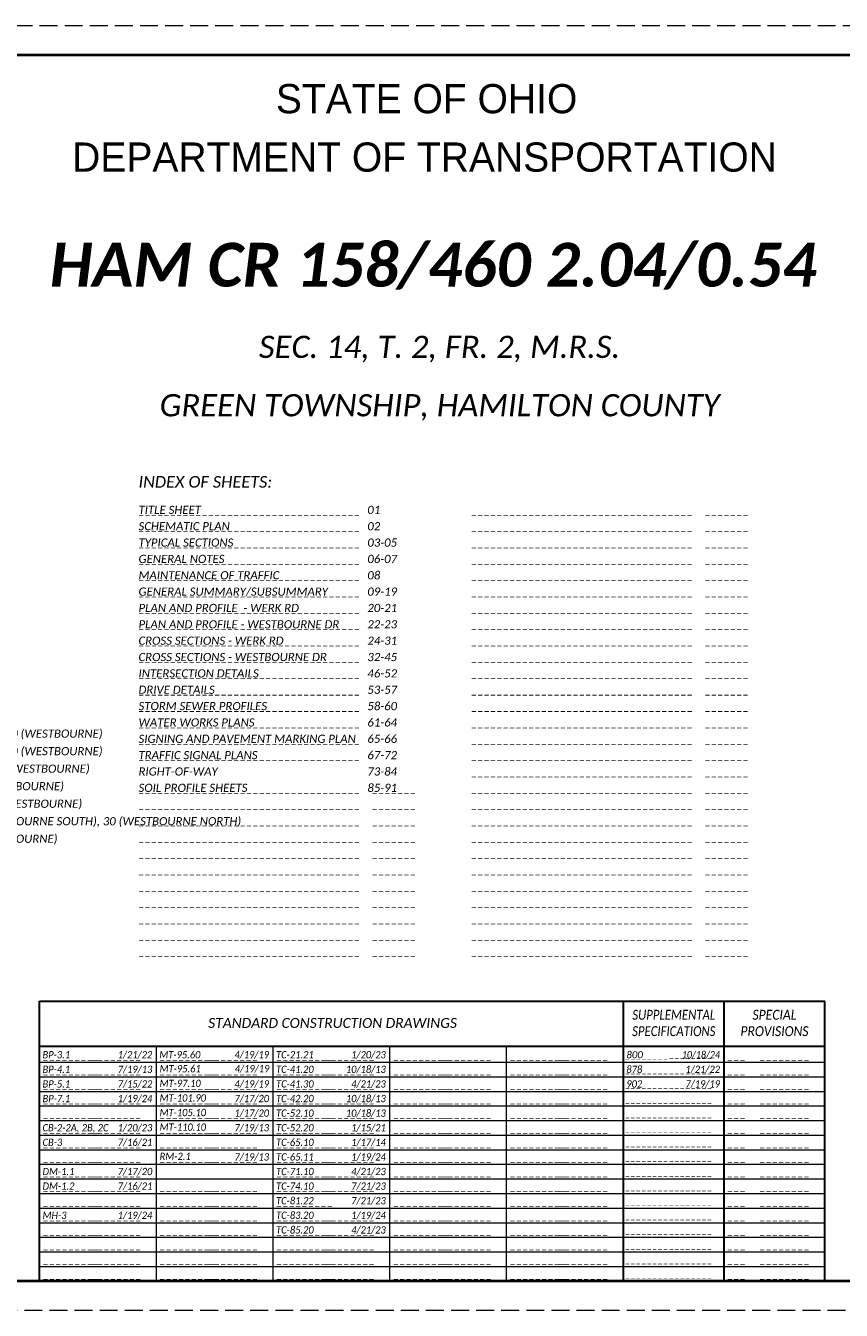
# Paper-space layout 'Layout1' of a CAD drawing. Extents: x 0 to 39.3, y 0 to 22.
# Tile 125 of 131: x 9.9 to 23.9, y 0 to 22. Entities that reach past the tile are written whole.
import ezdxf
from ezdxf.enums import TextEntityAlignment as Align

# ---------------------------------------------------------------- set-up
doc = ezdxf.new("R2010")
doc.units = 0
doc.header["$MEASUREMENT"] = 0
doc.linetypes.add('DGN Style 3', pattern=[0.429961, 0.307115, -0.122846])
for name, color, linetype, lineweight in [('SH_Border', 7, 'Continuous', 40), ('SH_Data', 7, 'Continuous', 0), ('SH_Text', 7, 'Continuous', 13)]:
    doc.layers.add(name, color=color, linetype=linetype, lineweight=lineweight)
doc.layers.add('SH_Cut_Line', color=7, linetype='DGN Style 3', lineweight=0, plot=False)
doc.styles.add('Slanted-Normal LS 0.50', font='ariali.ttf', dxfattribs={"height": 0.14})
doc.styles.add('Style-Calibri IF', font='calibrii.ttf')
doc.styles.add('Text - CenterCenter 0.75', font='ariali.ttf', dxfattribs={"height": 0.75})
doc.styles.add('Text - LeftTop 0.2 Bold Italic', font='arialbi.ttf', dxfattribs={"height": 0.2})
doc.styles.add('Text - RightCenter 0.12 Italic', font='ariali.ttf', dxfattribs={"height": 0.12})
doc.styles.add('Title', font='txt', dxfattribs={"height": 0.2})
doc.styles.add('~P_Label - LeftCenter', font='calibrii.ttf', dxfattribs={"height": 0.14})
doc.styles.add('~P_Label - RightCenter', font='calibrii.ttf', dxfattribs={"height": 0.14})

# ---------------------------------------------------------------- blocks, each defined once
blk = doc.blocks.new('BORDER_1')
at = {"layer": 'SH_Border', "color": 7, "linetype": 'Continuous', "lineweight": 40, "flags": 128}
blk.add_lwpolyline([(1.5, 21.5), (33.5, 21.5), (33.5, 0.5), (1.5, 0.5)], close=True, dxfattribs=at)
at = {"layer": 'SH_Cut_Line', "color": 7, "linetype": 'DGN Style 3', "lineweight": 0, "flags": 128}
blk.add_lwpolyline([(0, 0), (34, 0), (34, 22), (0, 22)], close=True, dxfattribs=at)

psp = doc.layouts.get("Layout1")

# ---------------------------------------------------------------- linework, layer by layer
at = {"layer": 'SH_Data', "color": 7, "linetype": 'Continuous', "lineweight": 30}
for p, q in [((10.15, 5.292), (23.6, 5.292)), ((10.15, 0.5), (10.15, 5.292)), ((20.15, 0.5), (20.15, 5.292)), ((21.875, 0.5), (21.875, 5.292)), ((23.6, 0.5), (23.6, 5.292)), ((10.15, 4.521), (23.6, 4.521))]:
    psp.add_line(p, q, dxfattribs=at)
at = {"layer": 'SH_Data', "color": 7, "linetype": 'Continuous', "lineweight": 13}
for p, q in [((12.15, 0.5), (12.15, 4.521)), ((14.15, 0.5), (14.15, 4.521)), ((16.15, 0.5), (16.15, 4.521)), ((18.15, 0.5), (18.15, 4.521))]:
    psp.add_line(p, q, dxfattribs=at)
at = {"layer": 'SH_Data', "color": 7, "linetype": 'Continuous', "lineweight": 0}
for p, q in [((10.15, 4.25), (23.6, 4.25)), ((10.15, 4), (23.6, 4)), ((10.15, 3.75), (23.6, 3.75)), ((10.15, 3.5), (23.6, 3.5)), ((10.15, 3.25), (23.6, 3.25)), ((10.15, 3), (23.6, 3)), ((10.15, 2.75), (23.6, 2.75)), ((10.15, 2.5), (23.6, 2.5)), ((10.15, 2.25), (23.6, 2.25)), ((10.15, 2), (23.6, 2)), ((10.15, 1.75), (23.6, 1.75)), ((10.15, 1.5), (23.6, 1.5)), ((10.15, 1.25), (23.6, 1.25)), ((10.15, 1), (23.6, 1)), ((10.15, 0.75), (23.6, 0.75))]:
    psp.add_line(p, q, dxfattribs=at)

# ---------------------------------------------------------------- block references
at = {"layer": 'SH_Cut_Line', "color": 7, "linetype": 'DGN Style 3', "lineweight": 0}
psp.add_blockref('BORDER_1', (0, 0), dxfattribs=at)

# ---------------------------------------------------------------- texts
at = {"style": '~P_Label - LeftCenter', "width": 0.92}
for s, p in [('BP-3.1', (10.2, 4.377)), ('MT-95.60', (12.2, 4.377)), ('TC-21.21', (14.2, 4.377)), ('BP-4.1', (10.2, 4.127)), ('MT-95.61', (12.205, 4.137)), ('TC-41.20', (14.2, 4.127)), ('878', (20.2, 4.127)), ('BP-5.1', (10.2, 3.877)), ('MT-97.10', (12.205, 3.887)), ('TC-41.30', (14.2, 3.877)), ('902', (20.2, 3.877)), ('BP-7.1', (10.2, 3.627)), ('MT-101.90', (12.205, 3.637)), ('TC-42.20', (14.2, 3.627)), ('MT-105.10', (12.205, 3.387)), ('TC-52.10', (14.2, 3.377)), ('CB-2-2A, 2B, 2C', (10.2, 3.127)), ('MT-110.10', (12.205, 3.137)), ('TC-52.20', (14.2, 3.127)), ('CB-3', (10.2, 2.877)), ('TC-65.10', (14.2, 2.877)), ('RM-2.1', (12.205, 2.637)), ('TC-65.11', (14.2, 2.627)), ('DM-1.1', (10.2, 2.377)), ('TC-71.10', (14.2, 2.377)), ('DM-1.2', (10.2, 2.127)), ('TC-74.10', (14.2, 2.127)), ('TC-81.22', (14.2, 1.877)), ('MH-3', (10.2, 1.627)), ('TC-83.20', (14.2, 1.627)), ('TC-85.20', (14.2, 1.377))]:
    psp.add_text(s, height=0.125, dxfattribs=at).set_placement(p, align=Align.MIDDLE_LEFT)
at = {"style": '~P_Label - RightCenter'}
for s, width, p in [('1/21/22', 0.92, (12.08, 4.377)), ('4/19/19', 0.92, (14.08, 4.377)), ('1/20/23', 0.92, (16.08, 4.377)), ('10/18/24', 0.88, (21.805, 4.377)), ('7/19/13', 0.92, (12.08, 4.127)), ('4/19/19', 0.92, (14.085, 4.137)), ('10/18/13', 0.92, (16.08, 4.127)), ('1/21/22', 0.92, (21.805, 4.127)), ('7/15/22', 0.92, (12.08, 3.877)), ('4/19/19', 0.92, (14.08, 3.877)), ('4/21/23', 0.92, (16.08, 3.877)), ('7/19/19', 0.92, (21.805, 3.877)), ('1/19/24', 0.92, (12.08, 3.627)), ('7/17/20', 0.92, (14.08, 3.627)), ('10/18/13', 0.92, (16.08, 3.627)), ('1/17/20', 0.92, (14.08, 3.377)), ('10/18/13', 0.92, (16.08, 3.377)), ('1/20/23', 0.92, (12.08, 3.127)), ('7/19/13', 0.92, (14.08, 3.127)), ('1/15/21', 0.92, (16.08, 3.127)), ('7/16/21', 0.92, (12.08, 2.877)), ('1/17/14', 0.92, (16.08, 2.877)), ('7/19/13', 0.92, (14.08, 2.627)), ('1/19/24', 0.92, (16.08, 2.627)), ('7/17/20', 0.92, (12.08, 2.377)), ('4/21/23', 0.92, (16.08, 2.377)), ('7/16/21', 0.92, (12.08, 2.127)), ('7/21/23', 0.92, (16.08, 2.127)), ('7/21/23', 0.92, (16.08, 1.877)), ('1/19/24', 0.92, (12.08, 1.627)), ('1/19/24', 0.92, (16.08, 1.627)), ('4/21/23', 0.92, (16.08, 1.377))]:
    psp.add_text(s, height=0.125, dxfattribs=dict(at, width=width)).set_placement(p, align=Align.MIDDLE_RIGHT)
at = {"style": '~P_Label - LeftCenter'}
psp.add_text('800', height=0.12, dxfattribs=at).set_placement((20.2, 4.377), align=Align.MIDDLE_LEFT)
at = {"linetype": 'Continuous', "char_height": 0.14, "attachment_point": 1, "line_spacing_factor": 0.9, "style": 'Slanted-Normal LS 0.50'}
for s, insert in [('\\fCalibri|b0|i1|c00|p39;TITLE SHEET^I^I^I^I^I^I\\C7;01', (11.844, 13.778)), ('\\fCalibri|b0|i1|c00|p39;SCHEMATIC PLAN^I^I^I^I^I\\C7;02', (11.844, 13.498)), ('\\fCalibri|b0|i1|c00|p39;TYPICAL SECTIONS^I^I^I^I^I\\C7;03-05', (11.844, 13.218)), ('\\fCalibri|b0|i1|c00|p39;GENERAL NOTES^I^I^I^I^I\\C7;06-07', (11.844, 12.938)), ('\\fCalibri|b0|i1|c00|p39;MAINTENANCE OF TRAFFIC^I^I^I\\C7;08', (11.844, 12.658)), ('\\fCalibri|b0|i1|c00|p39;GENERAL SUMMARY/SUBSUMMARY^I^I\\C7;09-19', (11.844, 12.378)), ('\\fCalibri|b0|i1|c00|p39;PLAN AND PROFILE  - WERK RD^I^I^I\\C7;20-21', (11.844, 12.098)), ('\\fCalibri|b0|i1|c00|p39;PLAN AND PROFILE - WESTBOURNE DR^I\\C7;22-23', (11.844, 11.818)), ('\\fCalibri|b0|i1|c00|p39;CROSS SECTIONS - WERK RD^I^I^I\\C7;24-31', (11.844, 11.538)), ('\\fCalibri|b0|i1|c00|p39;CROSS SECTIONS - WESTBOURNE DR^I^I\\C7;32-45', (11.844, 11.258)), ('\\fCalibri|b0|i1|c00|p39;INTERSECTION DETAILS^I^I^I^I\\C7;46-52', (11.844, 10.978)), ('\\fCalibri|b0|i1|c00|p39;DRIVE DETAILS^I^I^I^I^I\\C7;53-57', (11.844, 10.698)), ('\\fCalibri|b0|i1|c00|p39;STORM SEWER PROFILES^I^I^I^I\\C7;58-60', (11.844, 10.418)), ('\\fCalibri|b0|i1|c00|p39;SIGNING AND PAVEMENT MARKING PLAN^I\\C7;65-66', (11.844, 9.858)), ('\\fCalibri|b0|i1|c00|p39;TRAFFIC SIGNAL PLANS^I^I^I^I\\C7;67-72', (11.844, 9.578)), ('\\fCalibri|b0|i1|c00|p39;RIGHT-OF-WAY^I^I^I^I^I\\C7;73-84', (11.844, 9.298))]:
    psp.add_mtext(s, dxfattribs=dict(at, insert=insert))
at = {"layer": 'SH_Text', "linetype": 'Continuous', "style": 'Title'}
for s, p in [('STATE OF OHIO', (16.779, 21)), ('DEPARTMENT OF TRANSPORTATION', (16.743, 20))]:
    psp.add_text(s, height=0.5, dxfattribs=at).set_placement(p, align=Align.TOP_CENTER)
at = {"layer": 'SH_Text', "linetype": 'Continuous', "style": 'Style-Calibri IF'}
for s, p in [('SEC. 14, T. 2, FR. 2, M.R.S.', (17.001, 16.5)), ('GREEN TOWNSHIP, HAMILTON COUNTY', (17.001, 15.5))]:
    psp.add_text(s, height=0.38, dxfattribs=at).set_placement(p, align=Align.MIDDLE_CENTER)
at = {"layer": 'SH_Text', "lineweight": 0, "style": 'Style-Calibri IF'}
for s, height, p in [('INDEX OF SHEETS:', 0.2, (11.844, 14.088)), ('13,700 (WERK), 14,300 (WESTBOURNE)', 0.14, (7.742, 9.806)), ('18,800 (WERK), 19,500 (WESTBOURNE)', 0.14, (7.742, 9.506)), ('1,010 (WERK), 1,030 (WESTBOURNE)', 0.14, (7.742, 9.206)), ('.53 (WERK), .58 (WESTBOURNE)', 0.14, (7.742, 8.906)), ('0.5% (WERK), 0.5% (WESTBOURNE)', 0.14, (7.742, 8.606)), ('35 (WERK), 35 (WESTBOURNE SOUTH), 30 (WESTBOURNE NORTH)', 0.14, (7.742, 8.306)), ('35 (WERK), 35 (WESTBOURNE)', 0.14, (7.742, 8.006))]:
    psp.add_text(s, height=height, dxfattribs=at).set_placement(p)
for s, p in [('_______', (21.545, 13.778)), ('_______', (21.545, 13.498)), ('_______', (21.545, 13.218)), ('_______', (21.545, 12.938)), ('_______', (21.545, 12.658)), ('_______', (21.545, 12.378)), ('_______', (21.545, 12.098)), ('_______', (21.545, 11.818)), ('_______', (21.545, 11.538)), ('_______', (21.545, 11.258)), ('_______', (21.545, 10.978)), ('_______', (21.545, 10.698)), ('WATER WORKS PLANS', (11.844, 10.138)), ('61-64', (15.764, 10.138)), ('_______', (21.545, 10.418)), ('_______', (21.545, 10.138)), ('_______', (21.545, 9.858)), ('_______', (21.545, 9.578)), ('SOIL PROFILE SHEETS ', (11.844, 9.018)), ('85-91', (15.764, 9.018)), ('_______', (21.545, 9.298)), ('_______', (15.844, 9.018)), ('_______', (21.545, 9.018)), ('_______', (15.844, 8.738)), ('_______', (21.545, 8.738)), ('_______', (15.844, 8.458)), ('_______', (21.545, 8.458)), ('_______', (15.844, 8.178)), ('_______', (21.545, 8.178)), ('_______', (15.844, 7.898)), ('_______', (21.545, 7.898)), ('_______', (15.844, 7.618)), ('_______', (21.545, 7.618)), ('_______', (15.844, 7.338)), ('_______', (21.545, 7.338)), ('_______', (15.844, 7.058)), ('_______', (21.545, 7.058)), ('_______', (15.844, 6.778)), ('_______', (21.545, 6.778)), ('_______', (15.844, 6.498)), ('_______', (21.545, 6.498)), ('_______', (15.844, 6.218)), ('_______', (21.545, 6.218))]:
    psp.add_text(s, height=0.14, dxfattribs=at).set_placement(p, align=Align.TOP_LEFT)
for s, width, p in [('SUPPLEMENTAL', 0.823529, (21.013, 5.061)), ('SPECIAL', 0.882353, (22.738, 5.061)), ('SPECIFICATIONS', 0.823529, (21.013, 4.781)), ('PROVISIONS', 0.882353, (22.738, 4.781))]:
    psp.add_text(s, height=0.17, dxfattribs=dict(at, width=width)).set_placement(p, align=Align.MIDDLE_CENTER)
psp.add_text('STANDARD CONSTRUCTION DRAWINGS', height=0.17, dxfattribs=at).set_placement((15.168, 4.921), align=Align.MIDDLE_CENTER)
for s, p in [('_________', (10.205, 4.375)), ('_________', (12.205, 4.375)), ('_________', (14.205, 4.375)), ('_________', (16.205, 4.375)), ('_________', (18.205, 4.375)), ('___', (21.93, 4.375)), ('_________', (10.205, 4.125)), ('_________', (12.205, 4.125)), ('_________', (14.205, 4.125)), ('_________', (16.205, 4.125)), ('_________', (18.205, 4.125)), ('___', (21.93, 4.125)), ('_________', (10.205, 3.875)), ('_________', (12.205, 3.875)), ('_________', (14.205, 3.875)), ('_________', (16.205, 3.875)), ('_________', (18.205, 3.875)), ('___', (21.93, 3.875)), ('_________', (10.205, 3.625)), ('_________', (12.205, 3.625)), ('_________', (14.205, 3.625)), ('_________', (16.205, 3.625)), ('_________', (18.205, 3.625)), ('___', (21.93, 3.625)), ('_________', (10.205, 3.375)), ('_________', (12.205, 3.375)), ('_________', (14.205, 3.375)), ('_________', (16.205, 3.375)), ('_________', (18.205, 3.375)), ('___', (21.93, 3.375)), ('_________', (10.205, 3.125)), ('_________', (12.205, 3.125)), ('_________', (14.205, 3.125)), ('_________', (16.205, 3.125)), ('_________', (18.205, 3.125)), ('___', (21.93, 3.125)), ('_________', (10.205, 2.875)), ('_________', (12.205, 2.875)), ('_________', (14.205, 2.875)), ('_________', (16.205, 2.875)), ('_________', (18.205, 2.875)), ('___', (21.93, 2.875)), ('_________', (10.205, 2.625)), ('_________', (12.205, 2.625)), ('_________', (14.205, 2.625)), ('_________', (16.205, 2.625)), ('_________', (18.205, 2.625)), ('___', (21.93, 2.625)), ('_________', (10.205, 2.375)), ('_________', (14.205, 2.375)), ('_________', (16.205, 2.375)), ('_________', (18.205, 2.375)), ('___', (21.93, 2.375)), ('_________', (10.205, 2.125)), ('_________', (12.205, 2.125)), ('_________', (14.205, 2.125)), ('_________', (16.205, 2.125)), ('_________', (18.205, 2.125)), ('___', (21.93, 2.125)), ('_________', (10.205, 1.875)), ('_________', (12.205, 1.875)), ('_________', (14.205, 1.875)), ('_________', (16.205, 1.875)), ('_________', (18.205, 1.875)), ('___', (21.93, 1.875)), ('_________', (10.205, 1.625)), ('_________', (12.205, 1.625)), ('_________', (14.205, 1.625)), ('_________', (16.205, 1.625)), ('_________', (18.205, 1.625)), ('___', (21.93, 1.625)), ('_________', (10.205, 1.375)), ('_________', (12.205, 1.375)), ('_________', (14.205, 1.375)), ('_________', (16.205, 1.375)), ('_________', (18.205, 1.375)), ('___', (21.93, 1.375)), ('_________', (10.205, 1.125)), ('_________', (12.205, 1.125)), ('_________', (14.205, 1.125)), ('_________', (16.205, 1.125)), ('_________', (18.205, 1.125)), ('___', (21.93, 1.125)), ('_________', (10.205, 0.875)), ('_________', (12.205, 0.875)), ('_________', (14.205, 0.875)), ('_________', (16.205, 0.875)), ('_________', (18.205, 0.875)), ('___', (21.93, 0.875)), ('_________', (10.205, 0.625)), ('_________', (12.205, 0.625)), ('_________', (14.205, 0.625)), ('_________', (16.205, 0.625)), ('_________', (18.205, 0.625)), ('___', (21.93, 0.625))]:
    psp.add_text(s, height=0.14, dxfattribs=at).set_placement(p, align=Align.MIDDLE_LEFT)
for p in [(11.901, 4.375), (13.901, 4.375), (15.901, 4.375), (17.901, 4.375), (19.901, 4.375), (23.351, 4.375), (11.901, 4.125), (13.901, 4.125), (15.901, 4.125), (17.901, 4.125), (19.901, 4.125), (23.351, 4.125), (11.901, 3.875), (13.901, 3.875), (15.901, 3.875), (17.901, 3.875), (19.901, 3.875), (23.351, 3.875), (11.901, 3.625), (13.901, 3.625), (15.901, 3.625), (17.901, 3.625), (19.901, 3.625), (23.351, 3.625), (11.901, 3.375), (13.901, 3.375), (15.901, 3.375), (17.901, 3.375), (19.901, 3.375), (23.351, 3.375), (11.901, 3.125), (13.901, 3.125), (15.901, 3.125), (17.901, 3.125), (19.901, 3.125), (23.351, 3.125), (11.901, 2.875), (13.901, 2.875), (15.901, 2.875), (17.901, 2.875), (19.901, 2.875), (23.351, 2.875), (11.901, 2.625), (13.901, 2.625), (15.901, 2.625), (17.901, 2.625), (19.901, 2.625), (23.351, 2.625), (11.901, 2.375), (15.901, 2.375), (17.901, 2.375), (19.901, 2.375), (23.351, 2.375), (11.901, 2.125), (13.901, 2.125), (15.901, 2.125), (17.901, 2.125), (19.901, 2.125), (23.351, 2.125), (11.901, 1.875), (13.901, 1.875), (17.901, 1.875), (19.901, 1.875), (23.351, 1.875), (11.901, 1.625), (13.901, 1.625), (15.901, 1.625), (17.901, 1.625), (19.901, 1.625), (23.351, 1.625), (11.901, 1.375), (13.901, 1.375), (15.901, 1.375), (17.901, 1.375), (19.901, 1.375), (23.351, 1.375), (11.901, 1.125), (13.901, 1.125), (15.901, 1.125), (17.901, 1.125), (19.901, 1.125), (23.351, 1.125), (11.901, 0.875), (13.901, 0.875), (15.901, 0.875), (17.901, 0.875), (19.901, 0.875), (23.351, 0.875), (11.901, 0.625), (13.901, 0.625), (15.901, 0.625), (17.901, 0.625), (19.901, 0.625), (23.351, 0.625)]:
    psp.add_text('________', height=0.14, dxfattribs=at).set_placement(p, align=Align.MIDDLE_RIGHT)
at = {"layer": 'SH_Text', "color": 7, "lineweight": 0, "style": 'Style-Calibri IF'}
for p in [(20.18, 4.375), (20.18, 4.125), (20.18, 3.875), (20.18, 3.625), (20.18, 3.375), (20.18, 3.125), (20.18, 2.875), (20.18, 2.625), (20.18, 2.375), (20.18, 2.125), (20.18, 1.875), (20.18, 1.625), (20.18, 1.375), (20.18, 1.375), (20.18, 1.125), (20.18, 0.875), (20.18, 0.625)]:
    psp.add_text('________', height=0.12, dxfattribs=at).set_placement(p, align=Align.MIDDLE_LEFT)
for p in [(21.678, 4.125), (21.678, 3.875), (21.678, 3.625), (21.678, 3.375), (21.678, 3.125), (21.678, 2.875), (21.678, 2.625), (21.678, 2.375), (21.678, 2.125), (21.678, 1.875), (21.678, 1.625), (21.678, 1.375), (21.678, 1.375), (21.678, 1.125), (21.678, 0.875), (21.678, 0.625)]:
    psp.add_text('________', height=0.12, dxfattribs=at).set_placement(p, align=Align.MIDDLE_RIGHT)
at = {"layer": 'SH_Text', "linetype": 'Continuous', "insert": (16.892, 17.88), "char_height": 0.75, "attachment_point": 5, "line_spacing_factor": 0.65, "style": 'Text - CenterCenter 0.75'}
psp.add_mtext('\\fCalibri|b1|i1|c00|p39;HAM CR 158/460 2.04/0.54', dxfattribs=at)
at = {"layer": 'SH_Text', "lineweight": 0, "char_height": 0.14, "attachment_point": 1, "line_spacing_factor": 0.867857, "style": 'Text - LeftTop 0.2 Bold Italic'}
for insert in [(11.844, 13.778), (17.545, 13.778), (11.844, 13.498), (17.545, 13.498), (11.844, 13.218), (17.545, 13.218), (11.844, 12.938), (17.545, 12.938), (11.844, 12.658), (17.545, 12.658), (11.844, 12.378), (17.545, 12.378), (11.844, 12.098), (17.545, 12.098), (11.844, 11.818), (17.545, 11.818), (11.844, 11.538), (17.545, 11.538), (11.844, 11.258), (17.545, 11.258), (11.844, 10.978), (17.545, 10.978), (11.844, 10.698), (17.545, 10.698), (11.844, 10.418), (17.545, 10.418), (11.844, 10.138), (17.545, 10.138), (11.844, 9.858), (17.545, 9.858), (11.844, 9.578), (17.545, 9.578), (17.545, 9.298), (11.844, 9.018), (17.545, 9.018), (11.844, 8.738), (17.545, 8.738), (11.844, 8.458), (17.545, 8.458), (11.844, 8.178), (17.545, 8.178), (11.844, 7.898), (17.545, 7.898), (11.844, 7.618), (17.545, 7.618), (11.844, 7.338), (17.545, 7.338), (11.844, 7.058), (17.545, 7.058), (11.844, 6.778), (17.545, 6.778), (11.844, 6.498), (17.545, 6.498), (11.844, 6.218), (17.545, 6.218)]:
    psp.add_mtext('\\fCalibri|b0|i1|c00|p39;___________________________________ ', dxfattribs=dict(at, insert=insert))
at = {"layer": 'SH_Text', "color": 7, "lineweight": 0, "insert": (21.678, 4.375), "char_height": 0.12, "width": 0.34163, "attachment_point": 6, "line_spacing_factor": 0.9125, "style": 'Text - RightCenter 0.12 Italic'}
psp.add_mtext('\\fCalibri|b0|i1|c00|p39;________', dxfattribs=at)

doc.saveas('drawing.dxf')
